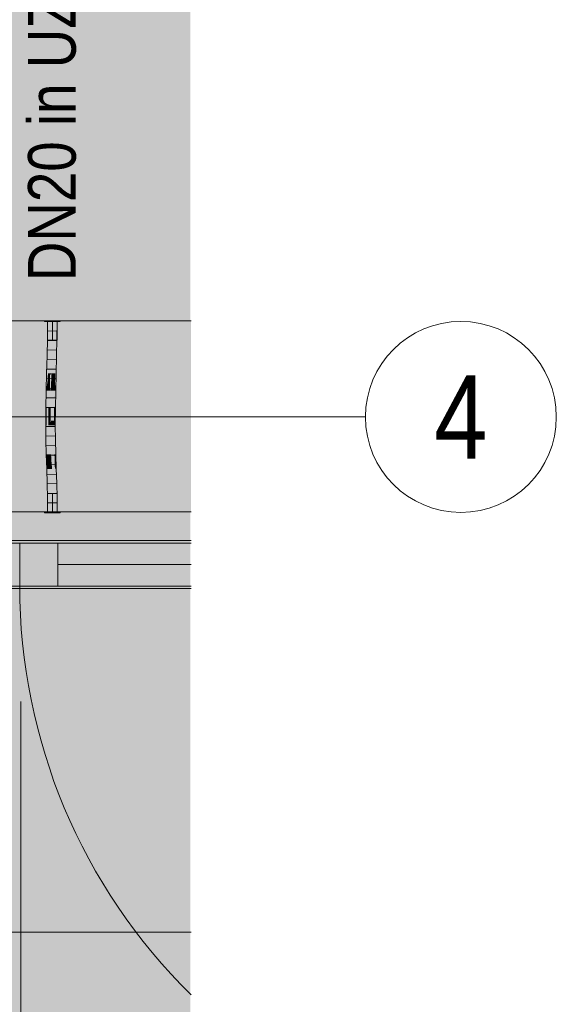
# Model space of a CAD drawing. Extents: x -620 to 300, y 62 to 1112.
# Tile 59 of 95: x 69 to 92, y 585 to 626. Entities that reach past the tile are written whole.
import ezdxf
from ezdxf.enums import TextEntityAlignment as Align
from ezdxf.lldxf.tags import DXFTag

# ---------------------------------------------------------------- set-up
doc = ezdxf.new("R2010")
doc.units = 0
doc.layers.get('0').update_dxf_attribs({"lineweight": 13})
for name, color, linetype, lineweight, true_color in [('30 -33 Aussenwände- 7 Fassade_ Elemente', 7, 'Continuous', 9, 0x00aacc), ('30 -35 Decken- 1 Konstruktion-Träger- Stahlbeton', 7, 'grob-A06G9S5M8I', 13, 0x33aa00), ('70 -76 Bemaßung- 2 Allgemein', 9, 'Continuous', 5, 0x808080), ('E_Leerrohr 20', 7, 'Continuous', 13, 0xcc0099), ('E_Leerrohr 20-Shading', 7, 'Continuous', 13, 0xcc0099), ('iwb_Layout BA_Markierung', 7, 'Continuous', 9, 0xbadcdc), ('iwb_Schraffur_Unterzug', 7, 'Continuous', 5, 0xffffcc)]:
    doc.layers.add(name, color=color, linetype=linetype, lineweight=lineweight, true_color=true_color)
for name, color, linetype, lineweight in [('30 -33 Aussenwände- 8 Sonnenschutz', 7, 'Continuous', 9), ('70 -71 Achsen- 1 Gebäudeachsen', 7, 'STRICHPUNKT2-A06G9S5N8I', 18), ('Detailelementbeschriftung', 7, 'Continuous', 9), ('iwb_Layout Achsbezeichung', 7, 'Continuous', 13)]:
    doc.layers.add(name, color=color, linetype=linetype, lineweight=lineweight)
doc.styles.get("Standard").update_dxf_attribs({"font": 'ARIALN.TTF'})
tags = doc.linetypes.add('grob-A06G9S5M8I', pattern=[14, 3, -8, 3]).pattern_tags.tags
tags[8:9] = [DXFTag(74, 4), DXFTag(75, 0), DXFTag(340, '0'), DXFTag(46, 0.0), DXFTag(50, 0.0), DXFTag(44, 0.0), DXFTag(45, 0.0)]
tags[6:7] = [DXFTag(74, 4), DXFTag(75, 0), DXFTag(340, '0'), DXFTag(46, 0.0), DXFTag(50, 0.0), DXFTag(44, 0.0), DXFTag(45, 0.0)]
tags[4:5] = [DXFTag(74, 4), DXFTag(75, 0), DXFTag(340, '0'), DXFTag(46, 0.0), DXFTag(50, 0.0), DXFTag(44, 0.0), DXFTag(45, 0.0)]
tags = doc.linetypes.add('STRICHPUNKT2', pattern=[12.7, 6.35, -3.175, 0, -3.175]).pattern_tags.tags
tags[10:11] = [DXFTag(74, 4), DXFTag(75, 0), DXFTag(340, '0'), DXFTag(46, 0.0), DXFTag(50, 0.0), DXFTag(44, 0.0), DXFTag(45, 0.0)]
tags[8:9] = [DXFTag(74, 4), DXFTag(75, 0), DXFTag(340, '0'), DXFTag(46, 0.0), DXFTag(50, 0.0), DXFTag(44, 0.0), DXFTag(45, 0.0)]
tags[6:7] = [DXFTag(74, 4), DXFTag(75, 0), DXFTag(340, '0'), DXFTag(46, 0.0), DXFTag(50, 0.0), DXFTag(44, 0.0), DXFTag(45, 0.0)]
tags[4:5] = [DXFTag(74, 4), DXFTag(75, 0), DXFTag(340, '0'), DXFTag(46, 0.0), DXFTag(50, 0.0), DXFTag(44, 0.0), DXFTag(45, 0.0)]
tags = doc.linetypes.add('STRICHPUNKT2-A06G9S5N8I', pattern=[12.7, 6.35, -3.175, 0, -3.175]).pattern_tags.tags
tags[10:11] = [DXFTag(74, 4), DXFTag(75, 0), DXFTag(340, '0'), DXFTag(46, 0.0), DXFTag(50, 0.0), DXFTag(44, 0.0), DXFTag(45, 0.0)]
tags[8:9] = [DXFTag(74, 4), DXFTag(75, 0), DXFTag(340, '0'), DXFTag(46, 0.0), DXFTag(50, 0.0), DXFTag(44, 0.0), DXFTag(45, 0.0)]
tags[6:7] = [DXFTag(74, 4), DXFTag(75, 0), DXFTag(340, '0'), DXFTag(46, 0.0), DXFTag(50, 0.0), DXFTag(44, 0.0), DXFTag(45, 0.0)]
tags[4:5] = [DXFTag(74, 4), DXFTag(75, 0), DXFTag(340, '0'), DXFTag(46, 0.0), DXFTag(50, 0.0), DXFTag(44, 0.0), DXFTag(45, 0.0)]

# ---------------------------------------------------------------- blocks, each defined once
blk = doc.blocks.new('Shading-A06G9S368I', base_point=(70.795, 609.828))
at = {"layer": 'E_Leerrohr 20-Shading', "color": 223, "true_color": 0xc67fb4}
for points in [[(70.579, 613.453), (70.52, 613.453), (70.573, 612.731), (70.514, 612.732)], [(70.876, 613.453), (70.862, 613.453), (70.867, 612.726), (70.856, 612.726)], [(70.876, 613.453), (70.867, 612.726), (70.896, 613.453), (70.886, 612.726)], [(70.896, 613.453), (70.886, 612.726), (70.906, 613.453), (70.894, 612.726)], [(70.894, 612.726), (70.91, 612.726), (70.906, 613.453), (70.92, 613.453)], [(70.91, 612.726), (70.914, 612.726), (70.92, 613.453)], [(70.573, 612.731), (70.514, 612.732), (70.556, 612.007), (70.499, 612.009)], [(70.557, 612.007), (70.573, 612.731), (70.556, 612.007)], [(70.867, 612.726), (70.856, 612.726), (70.847, 612), (70.84, 612)], [(70.864, 612.59), (70.847, 612), (70.849, 612)], [(70.886, 612.726), (70.849, 612), (70.864, 612)], [(70.886, 612.726), (70.867, 612.726), (70.849, 612), (70.864, 612.59)], [(70.886, 612.726), (70.864, 612), (70.894, 612.726), (70.871, 612)], [(70.871, 612), (70.883, 611.999), (70.894, 612.726), (70.91, 612.726)], [(70.883, 611.999), (70.899, 611.999), (70.91, 612.726), (70.914, 612.726)], [(70.556, 612.007), (70.499, 612.009), (70.533, 611.283), (70.479, 611.284)], [(70.533, 611.283), (70.537, 611.283), (70.556, 612.007), (70.557, 612.007)], [(70.537, 611.283), (70.538, 611.283), (70.557, 612.007)], [(70.847, 612), (70.84, 612), (70.822, 611.275), (70.821, 611.275)], [(70.849, 612), (70.847, 612), (70.826, 611.275), (70.822, 611.275)], [(70.864, 612), (70.849, 612), (70.837, 611.275), (70.826, 611.275)], [(70.864, 612), (70.837, 611.275), (70.871, 612), (70.843, 611.275)], [(70.843, 611.275), (70.85, 611.274), (70.871, 612), (70.883, 611.999)], [(70.85, 611.274), (70.879, 611.274), (70.883, 611.999), (70.899, 611.999)], [(70.46, 610.559), (70.525, 611.008), (70.479, 611.284), (70.533, 611.283)], [(70.533, 611.283), (70.525, 611.008), (70.537, 611.283), (70.53, 611.047)], [(70.53, 611.047), (70.532, 611.057), (70.537, 611.283), (70.538, 611.283)], [(70.822, 611.275), (70.821, 611.275), (70.814, 611.013)], [(70.817, 610.981), (70.818, 611.142), (70.814, 611.008)], [(70.818, 611.142), (70.814, 611.013), (70.814, 611.008)], [(70.837, 611.275), (70.826, 611.275), (70.824, 610.914), (70.817, 610.981)], [(70.817, 610.981), (70.826, 611.275), (70.818, 611.142), (70.822, 611.275)], [(70.837, 611.275), (70.824, 610.914), (70.843, 611.275), (70.828, 610.869)], [(70.828, 610.869), (70.831, 610.844), (70.843, 611.275), (70.85, 611.274)], [(70.831, 610.844), (70.86, 610.55), (70.85, 611.274), (70.879, 611.274)], [(70.509, 610.558), (70.515, 610.688), (70.46, 610.559), (70.525, 611.008)], [(70.519, 610.557), (70.532, 611.057), (70.509, 610.558)], [(70.525, 611.008), (70.515, 610.688), (70.53, 611.047), (70.529, 610.993)], [(70.529, 610.993), (70.532, 611.057), (70.53, 611.047)], [(70.814, 611.008), (70.814, 611.013), (70.801, 610.551)], [(70.804, 610.551), (70.817, 610.981), (70.801, 610.551), (70.814, 611.008)], [(70.824, 610.914), (70.817, 610.981), (70.81, 610.551), (70.804, 610.551)], [(70.824, 610.914), (70.81, 610.551), (70.828, 610.869), (70.816, 610.551)], [(70.816, 610.551), (70.817, 610.551), (70.828, 610.869), (70.831, 610.844)], [(70.817, 610.551), (70.86, 610.55), (70.831, 610.844)], [(70.509, 610.558), (70.46, 610.559), (70.486, 609.831), (70.447, 609.832)], [(70.505, 609.831), (70.519, 610.557), (70.486, 609.831), (70.509, 610.558)], [(70.791, 609.828), (70.81, 610.551), (70.788, 609.828), (70.804, 610.551)], [(70.804, 610.551), (70.801, 610.551), (70.788, 609.828)], [(70.791, 609.828), (70.794, 609.828), (70.816, 610.551), (70.805, 610.156)], [(70.791, 609.828), (70.816, 610.551), (70.81, 610.551)], [(70.795, 609.828), (70.847, 609.827), (70.817, 610.551), (70.86, 610.55)], [(70.795, 609.828), (70.817, 610.551), (70.805, 610.156)], [(70.805, 610.156), (70.817, 610.551), (70.816, 610.551)], [(70.794, 609.828), (70.795, 609.828), (70.805, 610.156)], [(70.481, 609.104), (70.484, 609.47), (70.443, 609.104), (70.445, 609.471)], [(70.484, 609.47), (70.486, 609.831), (70.445, 609.471), (70.447, 609.832)], [(70.502, 609.104), (70.505, 609.831), (70.481, 609.104), (70.486, 609.831)], [(70.791, 609.828), (70.788, 609.828), (70.786, 609.302)], [(70.789, 609.681), (70.786, 609.302), (70.787, 609.385)], [(70.788, 609.465), (70.787, 609.385), (70.788, 609.465)], [(70.788, 609.165), (70.791, 609.465), (70.787, 609.385), (70.788, 609.465)], [(70.791, 609.465), (70.794, 609.828), (70.788, 609.465)], [(70.794, 609.828), (70.788, 609.465), (70.788, 609.465)], [(70.794, 609.828), (70.791, 609.828), (70.788, 609.465), (70.789, 609.681)], [(70.791, 609.465), (70.788, 609.165), (70.792, 609.465), (70.789, 609.105)], [(70.791, 609.465), (70.788, 609.165), (70.791, 609.465)], [(70.792, 609.465), (70.789, 609.105), (70.792, 609.465)], [(70.792, 609.465), (70.789, 609.105), (70.845, 609.464), (70.843, 609.105)], [(70.792, 609.538), (70.791, 609.465), (70.792, 609.465)], [(70.795, 609.828), (70.792, 609.465), (70.847, 609.827), (70.845, 609.464)], [(70.792, 609.538), (70.792, 609.465), (70.795, 609.828), (70.792, 609.465)], [(70.795, 609.828), (70.794, 609.828), (70.792, 609.538)], [(70.481, 609.104), (70.443, 609.104), (70.494, 608.493), (70.451, 608.492)], [(70.51, 608.494), (70.502, 609.104), (70.494, 608.493), (70.481, 609.104)], [(70.786, 609.302), (70.785, 609.105), (70.786, 609.274)], [(70.785, 609.105), (70.787, 609.105), (70.786, 609.274), (70.788, 609.165)], [(70.788, 609.165), (70.787, 609.385), (70.786, 609.274)], [(70.787, 609.385), (70.786, 609.302), (70.786, 609.274)], [(70.787, 609.105), (70.789, 609.105), (70.788, 609.165)], [(70.802, 608.499), (70.789, 609.105), (70.793, 608.499), (70.787, 609.105)], [(70.851, 608.5), (70.843, 609.105), (70.802, 608.499), (70.789, 609.105)], [(70.494, 608.493), (70.451, 608.492), (70.52, 607.884), (70.466, 607.882)], [(70.525, 607.884), (70.51, 608.494), (70.52, 607.884), (70.494, 608.493)], [(70.802, 608.499), (70.793, 608.499), (70.828, 607.892), (70.807, 607.892)], [(70.866, 607.893), (70.851, 608.5), (70.828, 607.892), (70.802, 608.499)], [(70.466, 607.882), (70.487, 607.715), (70.52, 607.884), (70.528, 607.715)], [(70.487, 607.715), (70.466, 607.882), (70.471, 607.714)], [(70.532, 607.645), (70.525, 607.884), (70.52, 607.884)], [(70.836, 607.717), (70.828, 607.892), (70.813, 607.717), (70.807, 607.892)], [(70.871, 607.718), (70.866, 607.893), (70.836, 607.717), (70.828, 607.892)], [(70.484, 607.273), (70.543, 607.275), (70.471, 607.714), (70.487, 607.715)], [(70.487, 607.715), (70.543, 607.275), (70.528, 607.715), (70.532, 607.645)], [(70.858, 607.284), (70.836, 607.717), (70.826, 607.283), (70.813, 607.717)], [(70.858, 607.284), (70.884, 607.285), (70.836, 607.717), (70.871, 607.718)], [(70.543, 607.275), (70.484, 607.273), (70.56, 606.667), (70.502, 606.666)], [(70.858, 607.284), (70.826, 607.283), (70.889, 606.675), (70.843, 606.674)], [(70.902, 606.676), (70.884, 607.285), (70.889, 606.675), (70.858, 607.284)], [(70.56, 606.667), (70.502, 606.666), (70.573, 606.06), (70.515, 606.059)], [(70.574, 606.06), (70.56, 606.667), (70.573, 606.06), (70.56, 606.667)], [(70.889, 606.675), (70.843, 606.674), (70.911, 606.065), (70.857, 606.064)], [(70.915, 606.065), (70.902, 606.676), (70.911, 606.065), (70.889, 606.675)], [(70.573, 606.06), (70.515, 606.059), (70.575, 605.453), (70.52, 605.453)], [(70.579, 605.453), (70.574, 606.06), (70.575, 605.453), (70.573, 606.06)], [(70.92, 605.453), (70.911, 606.065), (70.862, 605.453), (70.857, 606.064)], [(70.92, 605.453), (70.915, 606.065), (70.911, 606.065)]]:
    blk.add_solid(points, dxfattribs=at)
at = {"layer": 'E_Leerrohr 20-Shading', "color": 231, "true_color": 0xe17fc9}
for points in [[(70.686, 613.453), (70.579, 613.453), (70.686, 612.729), (70.573, 612.731)], [(70.714, 612.729), (70.72, 613.453), (70.686, 612.729), (70.686, 613.453)], [(70.72, 613.453), (70.714, 612.729), (70.719, 612.729)], [(70.719, 612.729), (70.725, 612.728), (70.72, 613.453)], [(70.725, 612.728), (70.856, 612.726), (70.72, 613.453), (70.862, 613.453)], [(70.618, 612.73), (70.573, 612.731), (70.621, 612.006), (70.557, 612.007)], [(70.681, 612.004), (70.686, 612.729), (70.621, 612.006), (70.618, 612.73)], [(70.699, 612.004), (70.714, 612.729), (70.681, 612.004), (70.686, 612.729)], [(70.714, 612.729), (70.699, 612.004), (70.703, 612.004)], [(70.714, 612.003), (70.719, 612.729), (70.703, 612.004), (70.714, 612.729)], [(70.714, 612.003), (70.736, 612.003), (70.719, 612.729), (70.725, 612.728)], [(70.736, 612.003), (70.84, 612), (70.725, 612.728), (70.856, 612.726)], [(70.621, 612.006), (70.557, 612.007), (70.622, 611.28), (70.538, 611.283)], [(70.622, 611.28), (70.666, 611.279), (70.621, 612.006), (70.677, 612.004)], [(70.666, 611.279), (70.675, 611.279), (70.677, 612.004), (70.681, 612.004)], [(70.679, 611.279), (70.699, 612.004), (70.675, 611.279), (70.681, 612.004)], [(70.714, 612.003), (70.699, 612.004), (70.708, 611.278), (70.679, 611.279)], [(70.708, 611.278), (70.75, 611.277), (70.714, 612.003), (70.736, 612.003)], [(70.75, 611.277), (70.821, 611.275), (70.736, 612.003), (70.84, 612)], [(70.538, 611.283), (70.532, 611.057), (70.622, 611.28), (70.622, 611.198)], [(70.622, 611.198), (70.532, 611.057), (70.623, 610.699)], [(70.622, 611.28), (70.622, 611.198), (70.666, 611.279), (70.666, 611.265)], [(70.666, 611.265), (70.622, 611.198), (70.655, 610.573), (70.623, 610.699)], [(70.66, 610.554), (70.675, 611.279), (70.655, 610.573), (70.666, 611.265)], [(70.675, 611.279), (70.66, 610.554), (70.672, 611.015)], [(70.666, 611.265), (70.675, 611.279), (70.666, 611.279)], [(70.672, 611.015), (70.679, 611.279), (70.675, 611.279)], [(70.706, 611.014), (70.708, 611.278), (70.672, 611.015), (70.679, 611.279)], [(70.706, 611.014), (70.755, 611.014), (70.708, 611.278), (70.75, 611.277)], [(70.755, 611.014), (70.814, 611.013), (70.75, 611.277), (70.821, 611.275)], [(70.532, 611.057), (70.519, 610.557), (70.541, 610.557)], [(70.541, 610.557), (70.623, 610.555), (70.532, 611.057), (70.623, 610.699)], [(70.623, 610.699), (70.623, 610.555), (70.655, 610.573), (70.655, 610.554)], [(70.672, 611.015), (70.66, 610.554), (70.675, 611.015), (70.664, 610.554)], [(70.664, 610.554), (70.678, 610.554), (70.675, 611.015), (70.686, 611.015)], [(70.678, 610.554), (70.703, 610.553), (70.686, 611.015), (70.706, 611.014)], [(70.706, 611.014), (70.703, 610.553), (70.755, 611.014), (70.763, 610.552)], [(70.763, 610.552), (70.801, 610.551), (70.755, 611.014), (70.814, 611.013)], [(70.541, 610.557), (70.519, 610.557), (70.551, 609.831), (70.505, 609.831)], [(70.551, 609.831), (70.627, 609.83), (70.541, 610.557), (70.623, 610.555)], [(70.623, 610.555), (70.627, 609.83), (70.655, 610.554), (70.647, 609.829)], [(70.647, 609.829), (70.66, 610.554), (70.655, 610.554)], [(70.664, 610.554), (70.66, 610.554), (70.65, 609.829), (70.647, 609.829)], [(70.668, 609.829), (70.678, 610.554), (70.65, 609.829), (70.664, 610.554)], [(70.655, 610.554), (70.66, 610.554), (70.655, 610.573)], [(70.699, 609.829), (70.703, 610.553), (70.668, 609.829), (70.678, 610.554)], [(70.699, 609.829), (70.773, 609.828), (70.703, 610.553), (70.763, 610.552)], [(70.773, 609.828), (70.788, 609.828), (70.763, 610.552), (70.801, 610.551)], [(70.551, 609.831), (70.505, 609.831), (70.553, 609.104), (70.502, 609.104)], [(70.551, 609.831), (70.552, 609.469), (70.627, 609.83), (70.632, 609.468)], [(70.552, 609.469), (70.553, 609.104), (70.632, 609.468), (70.637, 609.105)], [(70.627, 609.83), (70.632, 609.468), (70.647, 609.829), (70.645, 609.468)], [(70.636, 609.468), (70.632, 609.468), (70.64, 609.105), (70.637, 609.105)], [(70.645, 609.468), (70.636, 609.468), (70.643, 609.105), (70.64, 609.105)], [(70.663, 609.105), (70.645, 609.468), (70.643, 609.105)], [(70.663, 609.105), (70.668, 609.829), (70.645, 609.468), (70.65, 609.829)], [(70.65, 609.829), (70.647, 609.829), (70.645, 609.468)], [(70.698, 609.302), (70.699, 609.829), (70.665, 609.301), (70.668, 609.829)], [(70.699, 609.829), (70.698, 609.302), (70.773, 609.828), (70.774, 609.302)], [(70.773, 609.828), (70.774, 609.302), (70.788, 609.828), (70.786, 609.302)], [(70.553, 609.104), (70.502, 609.104), (70.547, 608.494), (70.51, 608.494)], [(70.547, 608.494), (70.65, 608.496), (70.553, 609.104), (70.637, 609.105)], [(70.637, 609.105), (70.65, 608.496), (70.64, 609.105), (70.651, 608.496)], [(70.651, 608.496), (70.643, 609.105), (70.64, 609.105)], [(70.663, 609.105), (70.643, 609.105), (70.665, 608.496), (70.651, 608.496)], [(70.663, 609.105), (70.698, 609.105), (70.665, 609.301), (70.698, 609.302)], [(70.7, 608.497), (70.698, 609.105), (70.665, 608.496), (70.663, 609.105)], [(70.774, 609.302), (70.698, 609.302), (70.772, 609.105), (70.698, 609.105)], [(70.698, 609.105), (70.7, 608.497), (70.772, 609.105), (70.757, 608.498)], [(70.757, 608.498), (70.769, 608.498), (70.772, 609.105), (70.775, 609.105)], [(70.769, 608.498), (70.793, 608.499), (70.775, 609.105), (70.785, 609.105)], [(70.774, 609.302), (70.772, 609.105), (70.775, 609.209)], [(70.772, 609.105), (70.775, 609.105), (70.775, 609.209)], [(70.774, 609.302), (70.775, 609.105), (70.786, 609.302), (70.785, 609.105)], [(70.547, 608.494), (70.51, 608.494), (70.537, 607.884), (70.525, 607.884)], [(70.537, 607.884), (70.666, 607.888), (70.547, 608.494), (70.65, 608.496)], [(70.666, 607.888), (70.651, 608.496), (70.65, 608.496)], [(70.665, 608.496), (70.651, 608.496), (70.669, 607.888), (70.666, 607.888)], [(70.705, 607.889), (70.7, 608.497), (70.669, 607.888), (70.665, 608.496)], [(70.705, 607.889), (70.759, 607.89), (70.7, 608.497), (70.769, 608.498)], [(70.759, 607.89), (70.807, 607.892), (70.769, 608.498), (70.793, 608.499)], [(70.537, 607.884), (70.525, 607.884), (70.532, 607.645)], [(70.671, 607.717), (70.666, 607.888), (70.533, 607.715), (70.537, 607.884)], [(70.669, 607.888), (70.666, 607.888), (70.671, 607.717)], [(70.71, 607.28), (70.705, 607.889), (70.671, 607.717), (70.669, 607.888)], [(70.71, 607.28), (70.746, 607.281), (70.705, 607.889), (70.759, 607.89)], [(70.746, 607.281), (70.826, 607.283), (70.759, 607.89), (70.807, 607.892)], [(70.532, 607.645), (70.684, 607.279), (70.533, 607.715), (70.671, 607.717)], [(70.684, 607.279), (70.532, 607.645), (70.543, 607.275)], [(70.71, 607.28), (70.671, 607.717), (70.684, 607.279)], [(70.684, 607.279), (70.543, 607.275), (70.702, 606.671), (70.56, 606.667)], [(70.71, 607.28), (70.684, 607.279), (70.715, 606.671), (70.702, 606.671)], [(70.715, 606.671), (70.734, 606.671), (70.71, 607.28), (70.746, 607.281)], [(70.734, 606.671), (70.843, 606.674), (70.746, 607.281), (70.826, 607.283)], [(70.57, 606.667), (70.56, 606.667), (70.574, 606.06)], [(70.715, 606.062), (70.702, 606.671), (70.574, 606.06), (70.57, 606.667)], [(70.715, 606.671), (70.702, 606.671), (70.719, 606.062), (70.715, 606.062)], [(70.719, 606.062), (70.724, 606.062), (70.715, 606.671), (70.734, 606.671)], [(70.724, 606.062), (70.857, 606.064), (70.734, 606.671), (70.843, 606.674)], [(70.715, 606.062), (70.574, 606.06), (70.72, 605.453), (70.579, 605.453)], [(70.719, 606.062), (70.715, 606.062), (70.72, 605.453)], [(70.862, 605.453), (70.857, 606.064), (70.72, 605.453), (70.719, 606.062)]]:
    blk.add_solid(points, dxfattribs=at)
blk = doc.blocks.new('Shading-A06G9S388I', base_point=(70.765, 612.665))
at = {"layer": 'E_Leerrohr 20-Shading', "color": 213, "true_color": 0xd67fc0}
for points in [[(70.39, 613.453), (70.72, 613.453), (70.39, 613.465), (70.72, 613.465)], [(70.52, 612.665), (70.72, 612.665), (70.52, 613.453), (70.72, 613.453)], [(70.72, 613.465), (70.72, 613.453), (70.785, 613.465), (70.785, 613.453)], [(70.72, 613.453), (70.72, 612.665), (70.769, 613.453), (70.765, 612.665)], [(70.765, 612.665), (70.92, 612.665), (70.769, 613.453), (70.92, 613.453)], [(70.931, 613.465), (70.785, 613.465), (70.931, 613.453), (70.785, 613.453)], [(70.991, 613.465), (70.931, 613.465), (70.991, 613.453), (70.931, 613.453)], [(70.991, 613.453), (71.05, 613.453), (70.991, 613.465), (71.05, 613.465)]]:
    blk.add_solid(points, dxfattribs=at)
blk = doc.blocks.new('Shading-A06G9S3A8I', base_point=(70.92, 605.453))
at = {"layer": 'E_Leerrohr 20-Shading', "color": 213, "true_color": 0xd67fc0}
for points in [[(70.72, 606.241), (70.52, 606.241), (70.72, 605.453), (70.52, 605.453)], [(70.92, 605.453), (70.92, 606.241), (70.72, 605.453), (70.725, 606.241)], [(70.725, 606.241), (70.72, 606.241), (70.72, 605.453)], [(70.72, 605.453), (70.39, 605.453), (70.72, 605.441), (70.39, 605.441)], [(70.785, 605.453), (70.72, 605.453), (70.785, 605.441), (70.72, 605.441)], [(70.785, 605.441), (70.942, 605.441), (70.785, 605.453), (70.942, 605.453)], [(70.942, 605.441), (71.05, 605.441), (70.942, 605.453), (71.05, 605.453)]]:
    blk.add_solid(points, dxfattribs=at)
blk = doc.blocks.new('Polygon-A06G9S5G8I')
at = {"color": 0, "linetype": 'ByBlock', "lineweight": -2, "ltscale": 0.13}
blk.add_solid([(41.831, 86.61), (41.664, 1083.814), (76.501, 86.518), (76.501, 1083.814)], dxfattribs=at)
blk = doc.blocks.new('Referenz-A06G9S5P8I')
at = {"layer": '30 -33 Aussenwände- 7 Fassade_ Elemente', "color": 0, "linetype": 'grob-A06G9S5M8I', "lineweight": -2, "ltscale": 0.13}
for p, q in [((67.751, 604.274), (76.533, 604.274)), ((67.751, 602.274), (76.533, 602.274)), ((76.533, 602.374), (69.351, 602.374))]:
    blk.add_line(p, q, dxfattribs=at)
at = {"layer": '30 -33 Aussenwände- 7 Fassade_ Elemente', "color": 0, "linetype": 'Continuous', "lineweight": -2, "ltscale": 0.13}
for p, q in [((67.751, 604.174), (69.351, 604.174)), ((67.751, 604.174), (76.533, 604.174)), ((69.351, 604.174), (76.533, 604.174)), ((69.351, 604.174), (70.951, 604.174)), ((69.351, 602.374), (69.351, 604.174)), ((69.351, 604.174), (69.351, 602.374)), ((70.951, 604.174), (70.951, 602.374)), ((76.533, 603.274), (70.951, 603.274)), ((69.351, 602.374), (67.751, 602.374)), ((76.533, 602.374), (67.751, 602.374)), ((76.533, 602.374), (69.351, 602.374)), ((70.951, 602.374), (69.351, 602.374))]:
    blk.add_line(p, q, dxfattribs=at)
at = {"layer": '30 -33 Aussenwände- 7 Fassade_ Elemente', "color": 0, "linetype": 'grob-A06G9S5M8I', "lineweight": -2, "ltscale": 0.13}
blk.add_ellipse((93.351, 602.374), major_axis=(-24, 0), ratio=1, start_param=0, end_param=0.794373, dxfattribs=at)
at = {"layer": '30 -35 Decken- 1 Konstruktion-Träger- Stahlbeton', "color": 0, "lineweight": -2}
for p, q in [((43.451, 613.474), (76.533, 613.474)), ((43.451, 605.474), (76.533, 605.474))]:
    blk.add_line(p, q, dxfattribs=at)
at = {"layer": '70 -71 Achsen- 1 Gebäudeachsen', "color": 0, "linetype": 'STRICHPUNKT2-A06G9S5N8I', "lineweight": -2, "ltscale": 0.13}
blk.add_line((-538.631, 609.453), (76.533, 609.453), dxfattribs=at)
at = {"layer": '70 -76 Bemaßung- 2 Allgemein', "color": 0, "linetype": 'Continuous', "lineweight": -2, "ltscale": 0.13}
for p, q in [((69.401, 597.534), (69.401, 411.053)), ((51.391, 587.874), (76.533, 587.874))]:
    blk.add_line(p, q, dxfattribs=at)
at = {"layer": '30 -33 Aussenwände- 8 Sonnenschutz', "color": 0, "linetype": 'Continuous', "lineweight": -2, "ltscale": 0.13, "insert": (55.308, 597.982), "char_height": 1.7, "attachment_point": 1}
blk.add_mtext('{\\fArial Narrow;Sonnenschutz}', dxfattribs=at)
blk = doc.blocks.new('Referenz-A06G9S5R8I')
at = {"layer": 'iwb_Schraffur_Unterzug', "linetype": 'Continuous', "ltscale": 0.13}
for points in [[(-538.631, 613.453), (76.533, 613.453), (76.533, 607.295)], [(-538.631, 613.453), (76.533, 607.295), (-538.631, 609.79)], [(-538.631, 609.79), (76.533, 607.295), (76.533, 605.453)], [(-538.631, 609.79), (76.533, 605.453), (-538.631, 605.453)]]:
    blk.add_solid(points, dxfattribs=at)
blk = doc.blocks.new('Enddeckel-A06G9SDV8I')
at = {"color": 0, "linetype": 'ByBlock', "lineweight": -2, "ltscale": 0.13}
for p, q in [((70.52, 606.241), (70.52, 605.453)), ((70.638, 606.241), (70.52, 606.241)), ((70.803, 606.241), (70.638, 606.241)), ((70.92, 606.241), (70.803, 606.241)), ((70.92, 605.453), (70.92, 606.241)), ((70.39, 605.453), (70.39, 605.441)), ((70.584, 605.453), (70.39, 605.453)), ((70.584, 605.441), (70.39, 605.441)), ((70.638, 605.453), (70.52, 605.453)), ((70.857, 605.453), (70.584, 605.453)), ((70.857, 605.441), (70.584, 605.441)), ((70.803, 605.453), (70.638, 605.453)), ((70.92, 605.453), (70.803, 605.453)), ((71.05, 605.453), (70.857, 605.453)), ((71.05, 605.441), (70.857, 605.441)), ((71.05, 605.441), (71.05, 605.453))]:
    blk.add_line(p, q, dxfattribs=at)
at = {"color": 0, "linetype": 'STRICHPUNKT2', "lineweight": 5, "ltscale": 0.13}
blk.add_line((70.72, 605.453), (70.72, 606.241), dxfattribs=at)
blk = doc.blocks.new('Einzeiliger Text-A06G9SDX8I')
at = {"color": 0, "lineweight": -2, "insert": (69.701, 615.142), "char_height": 2, "attachment_point": 1, "rotation": 90}
blk.add_mtext('{\\fArial Narrow;DN20 in UZ}', dxfattribs=at)
blk = doc.blocks.new('Enddeckel-A06G9SDZ8I')
at = {"color": 0, "linetype": 'ByBlock', "lineweight": -2, "ltscale": 0.13}
for p, q in [((70.39, 613.465), (70.39, 613.453)), ((70.39, 613.465), (70.584, 613.465)), ((70.39, 613.453), (70.584, 613.453)), ((70.52, 613.453), (70.52, 612.665)), ((70.52, 613.453), (70.638, 613.453)), ((70.584, 613.465), (70.857, 613.465)), ((70.584, 613.453), (70.857, 613.453)), ((70.638, 613.453), (70.803, 613.453)), ((70.803, 613.453), (70.92, 613.453)), ((70.857, 613.465), (71.05, 613.465)), ((70.857, 613.453), (71.05, 613.453)), ((70.92, 612.665), (70.92, 613.453)), ((71.05, 613.453), (71.05, 613.465)), ((70.52, 612.665), (70.638, 612.665)), ((70.638, 612.665), (70.803, 612.665)), ((70.803, 612.665), (70.92, 612.665))]:
    blk.add_line(p, q, dxfattribs=at)
at = {"color": 0, "linetype": 'STRICHPUNKT2', "lineweight": 5, "ltscale": 0.13}
blk.add_line((70.72, 613.453), (70.72, 612.665), dxfattribs=at)
blk = doc.blocks.new('Flexrohr-A06G9SE18I')
at = {"color": 0, "linetype": 'ByBlock', "lineweight": -2, "ltscale": 0.13}
for p, q in [((70.52, 613.453), (70.514, 612.732)), ((70.52, 613.453), (70.92, 613.453)), ((70.92, 613.453), (70.914, 612.726)), ((70.529, 613.055), (70.905, 613.052)), ((70.514, 612.732), (70.499, 612.009)), ((70.525, 612.656), (70.901, 612.65)), ((70.914, 612.726), (70.899, 611.999)), ((70.499, 612.009), (70.479, 611.284)), ((70.516, 612.258), (70.892, 612.25)), ((70.899, 611.999), (70.879, 611.274)), ((70.507, 611.858), (70.883, 611.849)), ((70.479, 611.284), (70.46, 610.559)), ((70.496, 611.459), (70.872, 611.449)), ((70.879, 611.274), (70.86, 610.55)), ((70.485, 611.059), (70.861, 611.049)), ((70.46, 610.559), (70.447, 609.832)), ((70.475, 610.658), (70.851, 610.65)), ((70.86, 610.55), (70.847, 609.827)), ((70.459, 609.856), (70.835, 609.852)), ((70.467, 610.258), (70.842, 610.251)), ((70.447, 609.832), (70.443, 609.104)), ((70.457, 609.455), (70.833, 609.454)), ((70.847, 609.827), (70.843, 609.105)), ((70.443, 609.104), (70.451, 608.492)), ((70.456, 609.053), (70.832, 609.055)), ((70.843, 609.105), (70.851, 608.5)), ((70.461, 608.652), (70.837, 608.657)), ((70.451, 608.492), (70.466, 607.882)), ((70.469, 608.25), (70.845, 608.259)), ((70.851, 608.5), (70.866, 607.893)), ((70.466, 607.882), (70.484, 607.273)), ((70.479, 607.849), (70.855, 607.86)), ((70.866, 607.893), (70.884, 607.285)), ((70.491, 607.449), (70.867, 607.46)), ((70.484, 607.273), (70.502, 606.666)), ((70.503, 607.05), (70.879, 607.06)), ((70.884, 607.285), (70.902, 606.676)), ((70.502, 606.666), (70.515, 606.059)), ((70.514, 606.65), (70.89, 606.66)), ((70.902, 606.676), (70.915, 606.065)), ((70.523, 606.252), (70.899, 606.259)), ((70.515, 606.059), (70.52, 605.453)), ((70.529, 605.853), (70.905, 605.857)), ((70.915, 606.065), (70.92, 605.453)), ((70.52, 605.453), (70.92, 605.453)), ((70.532, 605.455), (70.908, 605.455))]:
    blk.add_line(p, q, dxfattribs=at)

msp = doc.modelspace()

# ---------------------------------------------------------------- linework, layer by layer
at = {"layer": 'iwb_Layout Achsbezeichung', "linetype": 'STRICHPUNKT2', "lineweight": 13, "ltscale": 0.39}
msp.add_line((76.501, 609.453), (83.837, 609.453), dxfattribs=at)
at = {"layer": 'iwb_Layout Achsbezeichung', "ltscale": 0.39, "extrusion": (0, 0, -1)}
msp.add_circle((-87.837, 609.453), 4, dxfattribs=at)

# ---------------------------------------------------------------- block references
at = {"color": 8, "lineweight": 13, "ltscale": 0.13, "true_color": 0x808080}
msp.add_blockref('Referenz-A06G9S5P8I', (0, 0), dxfattribs=at)
at = {"color": 8, "lineweight": 25, "ltscale": 0.25, "true_color": 0x808080}
msp.add_blockref('Referenz-A06G9S5R8I', (0, 0), dxfattribs=at)
at = {"layer": 'Detailelementbeschriftung', "ltscale": 0.13}
msp.add_blockref('Einzeiliger Text-A06G9SDX8I', (0, 0), dxfattribs=at)
at = {"layer": 'E_Leerrohr 20'}
for name, p in [('Shading-A06G9S388I', (70.765, 612.665)), ('Shading-A06G9S368I', (70.795, 609.828)), ('Shading-A06G9S3A8I', (70.92, 605.453))]:
    msp.add_blockref(name, p, dxfattribs=at)
at = {"layer": 'E_Leerrohr 20', "ltscale": 0.13}
for name in ['Enddeckel-A06G9SDZ8I', 'Flexrohr-A06G9SE18I', 'Enddeckel-A06G9SDV8I']:
    msp.add_blockref(name, (0, 0), dxfattribs=at)
at = {"layer": 'iwb_Layout BA_Markierung', "ltscale": 0.13}
msp.add_blockref('Polygon-A06G9S5G8I', (0, 0), dxfattribs=at)

# ---------------------------------------------------------------- texts
at = {"layer": 'iwb_Layout Achsbezeichung', "ltscale": 0.39}
msp.add_text('4', height=3.5, dxfattribs=at).set_placement((87.837, 609.453), align=Align.MIDDLE_CENTER)

doc.saveas('drawing.dxf')
